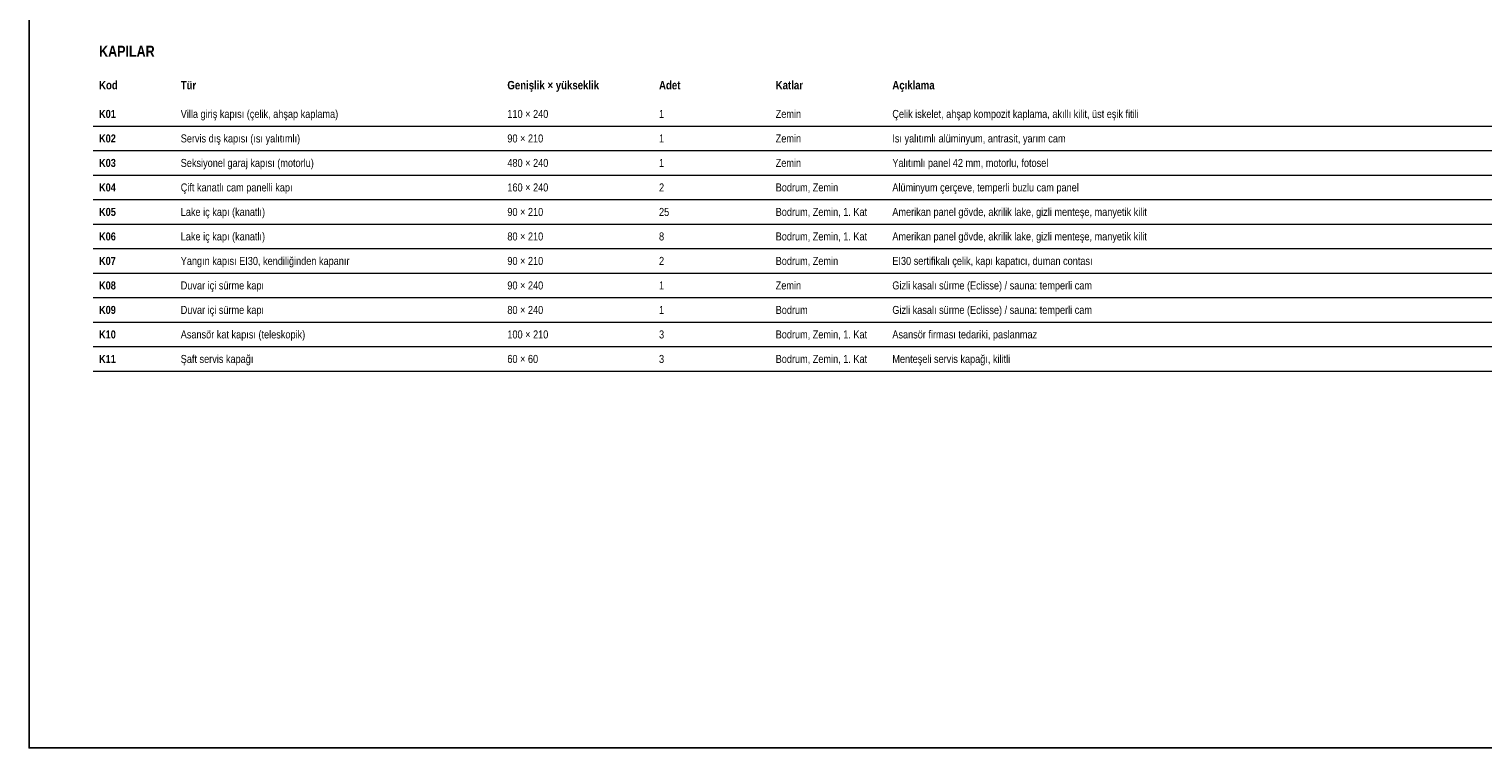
# Paper-space layout 'A-12 DOGRAMA LISTESI' of a CAD drawing. Header units: centimetres. Extents: x 10 to 410, y 10 to 287.
# Tile 1 of 3: x 10 to 259, y 10 to 133. Entities that reach past the tile are written whole.
import ezdxf

# ---------------------------------------------------------------- set-up
doc = ezdxf.new("R2010")
doc.units = ezdxf.units.CM
doc.header["$LTSCALE"] = 0.25
doc.layers.add('M-GOST-ANTET', color=176, linetype='Continuous', lineweight=25)
doc.layers.add('M-GOST-TABLO', color=1, linetype='Continuous', lineweight=9)
doc.styles.add('YAZI', font='arialn.ttf')
doc.styles.add('YAZI-KALIN', font='arialnb.ttf')

psp = doc.layouts.new('A-12 DOGRAMA LISTESI')

# ---------------------------------------------------------------- linework, layer by layer
at = {"layer": 'M-GOST-ANTET'}
psp.add_lwpolyline([(10, 287), (410, 287), (410, 10), (10, 10)], close=True, dxfattribs=at)
at = {"layer": 'M-GOST-TABLO'}
for p, q in [((21, 116.6), (321, 116.6)), ((21, 112.4), (321, 112.4)), ((21, 108.2), (321, 108.2)), ((21, 104), (321, 104)), ((21, 99.8), (321, 99.8)), ((21, 95.6), (321, 95.6)), ((21, 91.4), (321, 91.4)), ((21, 87.2), (321, 87.2)), ((21, 83), (321, 83)), ((21, 78.8), (321, 78.8)), ((21, 74.6), (321, 74.6))]:
    psp.add_line(p, q, dxfattribs=at)

# ---------------------------------------------------------------- texts
for s, height, style, p in [('KAPILAR', 1.872, 'YAZI-KALIN', (22, 128.5)), ('Genişlik × yükseklik', 1.44, 'YAZI-KALIN', (92, 122.9)), ('Açıklama', 1.44, 'YAZI-KALIN', (158, 122.9)), ('Kod', 1.44, 'YAZI-KALIN', (22, 122.9)), ('Tür', 1.44, 'YAZI-KALIN', (36, 122.9)), ('Adet', 1.44, 'YAZI-KALIN', (118, 122.9)), ('Katlar', 1.44, 'YAZI-KALIN', (138, 122.9)), ('Villa giriş kapısı (çelik, ahşap kaplama)', 1.368, 'YAZI', (36, 118)), ('Çelik iskelet, ahşap kompozit kaplama, akıllı kilit, üst eşik fitili', 1.368, 'YAZI', (158, 118)), ('K01', 1.368, 'YAZI-KALIN', (22, 118)), ('110 × 240', 1.368, 'YAZI', (92, 118)), ('1', 1.37, 'YAZI', (118, 118)), ('Zemin', 1.368, 'YAZI', (138, 118)), ('K02', 1.368, 'YAZI-KALIN', (22, 113.8)), ('Servis dış kapısı (ısı yalıtımlı)', 1.368, 'YAZI', (36, 113.8)), ('90 × 210', 1.368, 'YAZI', (92, 113.8)), ('1', 1.37, 'YAZI', (118, 113.8)), ('Zemin', 1.368, 'YAZI', (138, 113.8)), ('Isı yalıtımlı alüminyum, antrasit, yarım cam', 1.368, 'YAZI', (158, 113.8)), ('K03', 1.368, 'YAZI-KALIN', (22, 109.6)), ('Seksiyonel garaj kapısı (motorlu)', 1.368, 'YAZI', (36, 109.6)), ('480 × 240', 1.368, 'YAZI', (92, 109.6)), ('1', 1.37, 'YAZI', (118, 109.6)), ('Zemin', 1.368, 'YAZI', (138, 109.6)), ('Yalıtımlı panel 42 mm, motorlu, fotosel', 1.368, 'YAZI', (158, 109.6)), ('K04', 1.368, 'YAZI-KALIN', (22, 105.4)), ('Çift kanatlı cam panelli kapı', 1.368, 'YAZI', (36, 105.4)), ('160 × 240', 1.368, 'YAZI', (92, 105.4)), ('2', 1.37, 'YAZI', (118, 105.4)), ('Bodrum, Zemin', 1.368, 'YAZI', (138, 105.4)), ('Alüminyum çerçeve, temperli buzlu cam panel', 1.368, 'YAZI', (158, 105.4)), ('K05', 1.368, 'YAZI-KALIN', (22, 101.2)), ('Lake iç kapı (kanatlı)', 1.368, 'YAZI', (36, 101.2)), ('90 × 210', 1.368, 'YAZI', (92, 101.2)), ('25', 1.368, 'YAZI', (118, 101.2)), ('Bodrum, Zemin, 1. Kat', 1.368, 'YAZI', (138, 101.2)), ('Amerikan panel gövde, akrilik lake, gizli menteşe, manyetik kilit', 1.368, 'YAZI', (158, 101.2)), ('K06', 1.368, 'YAZI-KALIN', (22, 97)), ('Lake iç kapı (kanatlı)', 1.368, 'YAZI', (36, 97)), ('80 × 210', 1.368, 'YAZI', (92, 97)), ('8', 1.37, 'YAZI', (118, 97)), ('Bodrum, Zemin, 1. Kat', 1.368, 'YAZI', (138, 97)), ('Amerikan panel gövde, akrilik lake, gizli menteşe, manyetik kilit', 1.368, 'YAZI', (158, 97)), ('K07', 1.368, 'YAZI-KALIN', (22, 92.8)), ('Yangın kapısı EI30, kendiliğinden kapanır', 1.368, 'YAZI', (36, 92.8)), ('90 × 210', 1.368, 'YAZI', (92, 92.8)), ('2', 1.37, 'YAZI', (118, 92.8)), ('Bodrum, Zemin', 1.368, 'YAZI', (138, 92.8)), ('EI30 sertifikalı çelik, kapı kapatıcı, duman contası', 1.368, 'YAZI', (158, 92.8)), ('K08', 1.368, 'YAZI-KALIN', (22, 88.6)), ('Duvar içi sürme kapı', 1.368, 'YAZI', (36, 88.6)), ('90 × 240', 1.368, 'YAZI', (92, 88.6)), ('1', 1.37, 'YAZI', (118, 88.6)), ('Zemin', 1.368, 'YAZI', (138, 88.6)), ('Gizli kasalı sürme (Eclisse) / sauna: temperli cam', 1.368, 'YAZI', (158, 88.6)), ('K09', 1.368, 'YAZI-KALIN', (22, 84.4)), ('Duvar içi sürme kapı', 1.368, 'YAZI', (36, 84.4)), ('80 × 240', 1.368, 'YAZI', (92, 84.4)), ('1', 1.37, 'YAZI', (118, 84.4)), ('Bodrum', 1.368, 'YAZI', (138, 84.4)), ('Gizli kasalı sürme (Eclisse) / sauna: temperli cam', 1.368, 'YAZI', (158, 84.4)), ('K10', 1.368, 'YAZI-KALIN', (22, 80.2)), ('Asansör kat kapısı (teleskopik)', 1.368, 'YAZI', (36, 80.2)), ('100 × 210', 1.368, 'YAZI', (92, 80.2)), ('3', 1.37, 'YAZI', (118, 80.2)), ('Bodrum, Zemin, 1. Kat', 1.368, 'YAZI', (138, 80.2)), ('Asansör firması tedariki, paslanmaz', 1.368, 'YAZI', (158, 80.2)), ('K11', 1.368, 'YAZI-KALIN', (22, 76)), ('Şaft servis kapağı', 1.368, 'YAZI', (36, 76)), ('60 × 60', 1.368, 'YAZI', (92, 76)), ('3', 1.37, 'YAZI', (118, 76)), ('Bodrum, Zemin, 1. Kat', 1.368, 'YAZI', (138, 76)), ('Menteşeli servis kapağı, kilitli', 1.368, 'YAZI', (158, 76))]:
    psp.add_text(s, height=height, dxfattribs=dict(at, style=style)).set_placement(p)

doc.saveas('drawing.dxf')
